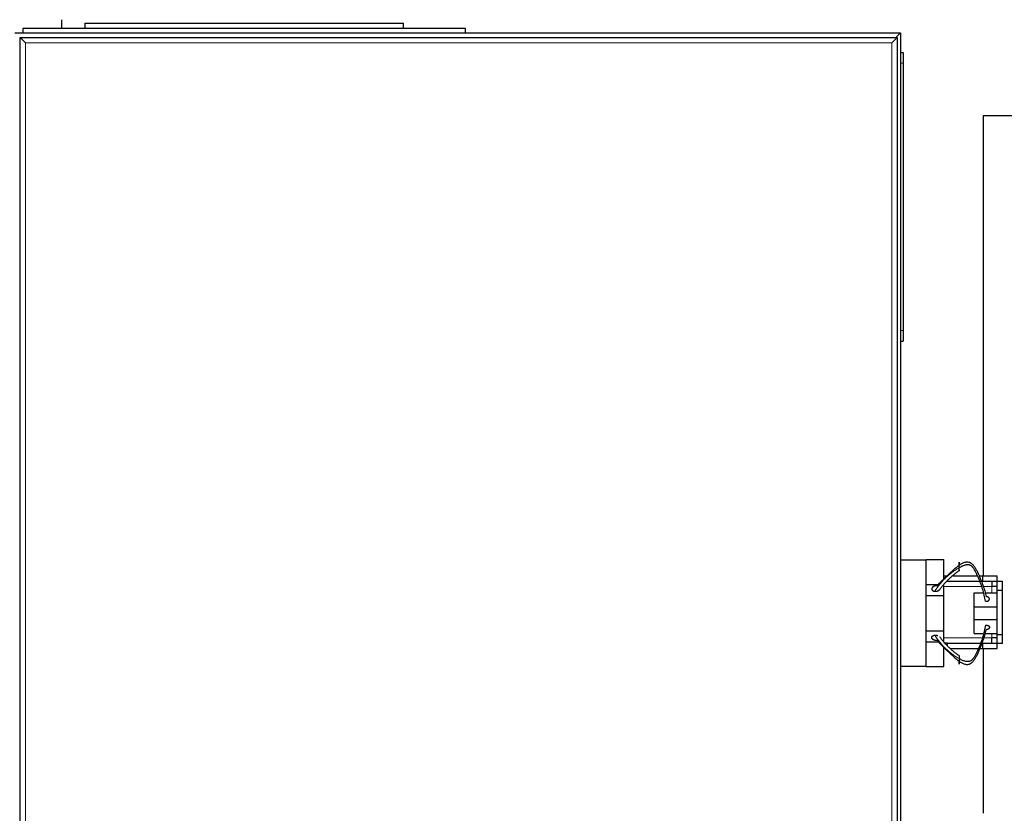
# Model space of a CAD drawing. Header units: inches. Extents: x 0 to 20790, y -12 to 14700.
# Tile 119 of 184: x 5818 to 6374, y 12227 to 12675. Entities that reach past the tile are written whole.
import ezdxf

# ---------------------------------------------------------------- set-up
doc = ezdxf.new("R2010")
doc.units = ezdxf.units.IN
doc.layers.add('1', color=7, linetype='Continuous', true_color=0xffffff)

msp = doc.modelspace()

# ---------------------------------------------------------------- linework, layer by layer
at = {"layer": '1', "color": 2, "linetype": 'Continuous', "lineweight": 25}
for p, q in [((5841.669, 12670.319), (5841.669, 12675.324)), ((5854.669, 12673.324), (5854.669, 12670.324)), ((5854.669, 12673.324), (6034.669, 12673.324)), ((6034.669, 12670.324), (6034.669, 12673.324)), ((5815.169, 12667.824), (6315.169, 12667.824)), ((5819.669, 12670.324), (5819.669, 12667.824)), ((6069.669, 12670.324), (5819.669, 12670.324)), ((6069.669, 12667.824), (6069.669, 12670.324)), ((6315.169, 12667.824), (6312.369, 12665.024)), ((6315.169, 12667.824), (6315.169, 11867.824)), ((5818.169, 12665.324), (6313.169, 12665.324)), ((5818.169, 12665.324), (5821.169, 12662.324)), ((5818.169, 11870.324), (5818.169, 12665.324)), ((6313.169, 12665.324), (6310.169, 12662.324)), ((6313.169, 12665.324), (6313.169, 11870.324)), ((6315.169, 12656.824), (6316.669, 12656.824)), ((6316.669, 12656.824), (6316.669, 12650.824)), ((6316.669, 12650.824), (6316.669, 12499.824)), ((6541.871, 12621.031), (6361.871, 12621.031)), ((6361.871, 12621.031), (6361.871, 12361.32)), ((6316.669, 12499.824), (6316.669, 12493.824)), ((6315.169, 12493.824), (6316.669, 12493.824)), ((6315.169, 12370.324), (6329.669, 12370.324)), ((6329.669, 12370.324), (6329.669, 12370.524)), ((6329.669, 12370.524), (6339.669, 12370.524)), ((6329.669, 12355.352), (6329.669, 12370.324)), ((6339.669, 12359.612), (6339.669, 12370.524)), ((6339.669, 12361.324), (6341.669, 12361.324)), ((6344.626, 12361.324), (6358.651, 12361.324)), ((6359.415, 12361.324), (6361.669, 12361.324)), ((6361.669, 12358.324), (6361.669, 12361.324)), ((6361.669, 12361.324), (6369.667, 12361.324)), ((6369.667, 12358.322), (6369.667, 12361.324)), ((6329.669, 12356.524), (6336.634, 12356.524)), ((6329.669, 12350.324), (6329.669, 12355.352)), ((6339.669, 12350.324), (6339.669, 12356.524)), ((6341.669, 12358.324), (6361.669, 12358.324)), ((6369.619, 12355.324), (6366.619, 12355.324)), ((6366.669, 12358.324), (6366.669, 12355.324)), ((6369.619, 12353.322), (6369.619, 12358.322)), ((6369.619, 12358.322), (6372.669, 12358.322)), ((6372.669, 12353.322), (6372.669, 12358.322)), ((6329.669, 12330.324), (6329.669, 12350.324)), ((6329.669, 12350.324), (6339.669, 12350.324)), ((6339.669, 12330.324), (6339.669, 12350.324)), ((6356.669, 12343.795), (6356.669, 12351.795)), ((6356.669, 12351.795), (6361.675, 12351.795)), ((6362.768, 12351.795), (6369.619, 12351.795)), ((6369.619, 12328.326), (6369.619, 12353.322)), ((6369.619, 12353.322), (6372.669, 12353.322)), ((6372.669, 12328.326), (6372.669, 12353.322)), ((6356.669, 12336.795), (6356.669, 12343.795)), ((6356.669, 12343.795), (6369.619, 12343.795)), ((6356.669, 12328.795), (6356.669, 12336.795)), ((6356.669, 12336.795), (6369.619, 12336.795)), ((6329.669, 12325.297), (6329.669, 12330.324)), ((6329.669, 12330.324), (6339.669, 12330.324)), ((6339.669, 12324.124), (6339.669, 12330.324)), ((6356.669, 12328.795), (6361.675, 12328.795)), ((6362.768, 12328.795), (6369.619, 12328.795)), ((6369.619, 12323.326), (6369.619, 12328.326)), ((6369.619, 12328.326), (6372.669, 12328.326)), ((6372.669, 12323.326), (6372.669, 12328.326)), ((6329.669, 12310.324), (6329.669, 12325.297)), ((6329.669, 12324.124), (6336.576, 12324.124)), ((6341.669, 12323.324), (6339.669, 12323.324)), ((6341.669, 12323.324), (6361.669, 12323.324)), ((6341.669, 12321.876), (6341.669, 12323.324)), ((6361.669, 12320.324), (6361.669, 12323.324)), ((6369.619, 12326.324), (6366.619, 12326.324)), ((6366.669, 12323.324), (6366.669, 12326.324)), ((6369.619, 12323.326), (6372.669, 12323.326)), ((6369.667, 12320.324), (6369.667, 12323.326)), ((6339.669, 12310.124), (6339.669, 12320.978)), ((6343.338, 12320.324), (6359.132, 12320.324)), ((6359.788, 12320.324), (6361.669, 12320.324)), ((6361.669, 12320.324), (6369.667, 12320.324)), ((6361.871, 12320.316), (6361.871, 12227.334)), ((6315.169, 12310.324), (6329.669, 12310.324)), ((6329.669, 12310.124), (6329.669, 12310.324)), ((6329.669, 12310.124), (6339.669, 12310.124))]:
    msp.add_line(p, q, dxfattribs=at)
at = {"layer": '1', "color": 110, "linetype": 'Continuous', "lineweight": 13}
for p, q in [((5817.969, 12665.024), (5817.969, 11870.624)), ((5818.17, 12665.024), (5817.969, 12665.024)), ((6310.169, 12662.324), (5821.169, 12662.324)), ((5821.169, 12662.324), (5821.169, 11873.324)), ((6310.169, 11873.324), (6310.169, 12662.324)), ((6315.169, 12650.824), (6316.669, 12650.824)), ((6315.169, 12499.824), (6316.669, 12499.824)), ((6339.667, 12355.324), (6360.615, 12355.324)), ((6361.524, 12355.324), (6366.619, 12355.324)), ((6366.619, 12351.795), (6366.619, 12355.324)), ((6366.619, 12326.324), (6366.619, 12328.795)), ((6360.93, 12326.324), (6339.667, 12326.324)), ((6366.619, 12326.324), (6361.899, 12326.324))]:
    msp.add_line(p, q, dxfattribs=at)
for points in [[(6348.169, 12365.887), (6347.44, 12365.511), (6346.086, 12364.674), (6344.169, 12363.291), (6342.305, 12361.803), (6340.513, 12360.199), (6338.816, 12358.473), (6336.734, 12356.037), (6335.341, 12354.061), (6334.489, 12352.68)], [(6348.169, 12314.702), (6347.44, 12315.078), (6346.086, 12315.916), (6344.169, 12317.299), (6342.305, 12318.787), (6340.513, 12320.391), (6338.816, 12322.117), (6336.734, 12324.553), (6335.341, 12326.528), (6334.489, 12327.909)]]:
    msp.add_open_spline(points, degree=3, knots=[0, 0, 0, 0, 0.125, 0.25, 0.375, 0.5, 0.625, 0.75, 1, 1, 1, 1], dxfattribs=at)
at = {"layer": '1', "color": 2, "linetype": 'Continuous', "lineweight": 25}
for points, degree, knots in [([(6335.846, 12355.723), (6336.732, 12356.738), (6338.133, 12358.246), (6340.134, 12360.202), (6341.663, 12361.644), (6343.227, 12363.093), (6344.828, 12364.553), (6346.467, 12366.018), (6347.597, 12366.962), (6348.169, 12367.405)], 3, [0, 0, 0, 0, 0.25, 0.375, 0.5, 0.625, 0.75, 0.875, 1, 1, 1, 1]), ([(6348.169, 12367.405), (6348.66, 12367.759), (6349.674, 12368.416), (6351.066, 12368.996), (6352.235, 12369.229), (6353.149, 12369.266), (6353.937, 12369.082), (6354.527, 12368.828), (6354.932, 12368.588), (6355.301, 12368.316), (6355.754, 12367.918), (6356.467, 12367.151), (6357.301, 12365.916), (6358.15, 12364.357), (6358.915, 12362.766), (6359.641, 12361.161), (6360.564, 12359), (6361.638, 12356.278), (6362.716, 12352.968), (6363.284, 12350.744), (6363.529, 12349.633)], 3, [0, 0, 0, 0, 0.0625, 0.125, 0.15625, 0.1875, 0.21875, 0.234375, 0.25, 0.265625, 0.28125, 0.3125, 0.375, 0.4375, 0.5, 0.5625, 0.625, 0.75, 0.875, 1, 1, 1, 1]), ([(6348.169, 12365.887), (6348.169, 12366.02), (6348.169, 12366.294), (6348.169, 12366.642), (6348.169, 12367.007), (6348.169, 12367.376), (6348.169, 12367.678), (6348.169, 12367.916), (6348.169, 12368.089), (6348.169, 12368.252), (6348.169, 12368.45), (6348.169, 12368.652), (6348.169, 12368.768), (6348.169, 12368.863), (6348.169, 12368.946), (6348.169, 12369.033), (6348.169, 12369.062), (6348.169, 12369.068), (6348.169, 12369.054), (6348.169, 12369.004), (6348.169, 12368.959), (6348.169, 12368.897), (6348.169, 12368.82), (6348.169, 12368.649), (6348.169, 12368.426), (6348.169, 12368.175), (6348.169, 12367.892), (6348.169, 12367.581), (6348.169, 12367.405)], 5, [0, 0, 0, 0, 0, 0, 0.1042545, 0.2083296, 0.25, 0.25, 0.25, 0.3128199, 0.375, 0.375, 0.375, 0.4171102, 0.5, 0.5, 0.5, 0.5210512, 0.625, 0.625, 0.625, 0.6251827, 0.7291347, 0.75, 0.75, 0.75, 0.8639149, 1, 1, 1, 1, 1, 1]), ([(6363.11, 12347.012), (6362.93, 12348.169), (6362.478, 12350.474), (6361.549, 12353.897), (6360.579, 12356.712), (6359.723, 12358.943), (6359.037, 12360.609), (6358.305, 12362.265), (6357.482, 12363.899), (6356.67, 12365.232), (6355.977, 12366.113), (6355.535, 12366.589), (6355.173, 12366.92), (6354.772, 12367.206), (6354.178, 12367.485), (6353.372, 12367.658), (6352.416, 12367.585), (6351.182, 12367.334), (6349.721, 12366.783), (6348.675, 12366.196), (6348.169, 12365.887)], 3, [0, 0, 0, 0, 0.125, 0.25, 0.375, 0.4375, 0.5, 0.5625, 0.625, 0.6875, 0.71875, 0.734375, 0.75, 0.765625, 0.78125, 0.8125, 0.84375, 0.875, 0.9375, 1, 1, 1, 1]), ([(6348.169, 12364.804), (6348.169, 12364.796), (6348.169, 12364.728), (6348.169, 12364.661), (6348.169, 12364.6), (6348.169, 12364.543), (6348.169, 12364.459), (6348.169, 12364.411), (6348.169, 12364.371), (6348.169, 12364.338), (6348.169, 12364.272), (6348.169, 12364.234), (6348.169, 12364.225), (6348.169, 12364.237), (6348.169, 12364.283), (6348.169, 12364.34), (6348.169, 12364.401), (6348.169, 12364.475), (6348.169, 12364.637), (6348.169, 12364.885), (6348.169, 12365.128), (6348.169, 12365.405), (6348.169, 12365.709), (6348.169, 12365.887)], 5, [0, 0, 0, 0, 0, 0, 0.010717, 0.095745, 0.0999775, 0.0999775, 0.0999775, 0.1770743, 0.19998, 0.19998, 0.19998, 0.3436825, 0.399985, 0.399985, 0.399985, 0.5100855, 0.59999, 0.59999, 0.59999, 0.7753252, 1, 1, 1, 1, 1, 1]), ([(6335.846, 12355.723), (6335.659, 12355.744), (6335.31, 12355.759), (6334.96, 12355.732), (6334.62, 12355.664), (6334.273, 12355.552), (6333.979, 12355.435), (6333.832, 12355.365), (6333.693, 12355.288), (6333.562, 12355.202), (6333.359, 12355.049), (6333.245, 12354.95), (6333.143, 12354.844), (6333.056, 12354.732), (6332.938, 12354.534), (6332.872, 12354.389), (6332.833, 12354.26), (6332.813, 12354.129), (6332.813, 12353.933), (6332.836, 12353.76), (6332.873, 12353.632), (6332.931, 12353.51), (6333.035, 12353.359), (6333.194, 12353.182), (6333.43, 12352.993), (6333.728, 12352.845), (6334.06, 12352.744), (6334.346, 12352.696), (6334.489, 12352.68)], 5, [0, 0, 0, 0, 0, 0, 0.1360851, 0.25, 0.25, 0.25, 0.2708653, 0.3748173, 0.375, 0.375, 0.375, 0.4789488, 0.5, 0.5, 0.5, 0.5828898, 0.625, 0.625, 0.625, 0.6871801, 0.75, 0.75, 0.75, 0.7916704, 0.8957455, 1, 1, 1, 1, 1, 1]), ([(6334.489, 12352.68), (6334.682, 12352.66), (6335.029, 12352.648), (6335.378, 12352.679), (6335.718, 12352.748), (6336.109, 12352.877), (6336.394, 12352.998), (6336.539, 12353.07), (6336.676, 12353.151), (6336.839, 12353.263), (6337.011, 12353.399), (6337.109, 12353.489), (6337.197, 12353.583), (6337.275, 12353.683), (6337.322, 12353.754)], 5, [0, 0, 0, 0, 0, 0, 0.2888057, 0.5141884, 0.5141884, 0.5141884, 0.6297551, 0.7712826, 0.7712826, 0.7712826, 0.843656, 1, 1, 1, 1, 1, 1]), ([(6363.11, 12347.012), (6363.242, 12347), (6363.51, 12346.991), (6363.833, 12347.016), (6364.143, 12347.08), (6364.423, 12347.182), (6364.637, 12347.284), (6364.835, 12347.399), (6365.042, 12347.558), (6365.199, 12347.744), (6365.297, 12347.944), (6365.339, 12348.114), (6365.358, 12348.286), (6365.349, 12348.476), (6365.282, 12348.681), (6365.158, 12348.876), (6365, 12349.037), (6364.813, 12349.193), (6364.572, 12349.356), (6364.307, 12349.478), (6364.013, 12349.567), (6363.701, 12349.618), (6363.529, 12349.633)], 5, [0, 0, 0, 0, 0, 0, 0.1042545, 0.2083296, 0.25, 0.25, 0.25, 0.3128199, 0.4171102, 0.5, 0.5, 0.5, 0.5210512, 0.6251827, 0.7291347, 0.75, 0.75, 0.75, 0.8639149, 1, 1, 1, 1, 1, 1]), ([(6363.11, 12333.577), (6362.93, 12332.421), (6362.478, 12330.116), (6361.549, 12326.693), (6360.579, 12323.878), (6359.723, 12321.646), (6359.037, 12319.981), (6358.305, 12318.325), (6357.482, 12316.69), (6356.67, 12315.358), (6355.977, 12314.477), (6355.535, 12314.001), (6355.173, 12313.67), (6354.772, 12313.384), (6354.178, 12313.105), (6353.372, 12312.932), (6352.416, 12313.005), (6351.182, 12313.256), (6349.721, 12313.807), (6348.675, 12314.394), (6348.169, 12314.702)], 3, [0, 0, 0, 0, 0.125, 0.25, 0.375, 0.4375, 0.5, 0.5625, 0.625, 0.6875, 0.71875, 0.734375, 0.75, 0.765625, 0.78125, 0.8125, 0.84375, 0.875, 0.9375, 1, 1, 1, 1]), ([(6335.846, 12324.867), (6335.633, 12324.842), (6335.305, 12324.845), (6335.088, 12324.861), (6334.874, 12324.888), (6334.663, 12324.929), (6334.456, 12324.981), (6334.256, 12325.044), (6334.062, 12325.119), (6333.877, 12325.204), (6333.701, 12325.299), (6333.537, 12325.405), (6333.383, 12325.52), (6333.244, 12325.644), (6333.121, 12325.778), (6333.016, 12325.919), (6332.931, 12326.068), (6332.868, 12326.226), (6332.828, 12326.387), (6332.811, 12326.551), (6332.82, 12326.714), (6332.846, 12326.84), (6332.871, 12326.919), (6332.901, 12326.997), (6332.938, 12327.073), (6332.98, 12327.146), (6333.03, 12327.217), (6333.108, 12327.314), (6333.243, 12327.439), (6333.399, 12327.551), (6333.572, 12327.649), (6333.76, 12327.734), (6333.96, 12327.804), (6334.168, 12327.859), (6334.328, 12327.888), (6334.435, 12327.903), (6334.489, 12327.909)], 2, [0, 0, 0, 0.0625, 0.09375, 0.125, 0.15625, 0.1875, 0.21875, 0.25, 0.28125, 0.3125, 0.34375, 0.375, 0.40625, 0.4375, 0.46875, 0.5, 0.53125, 0.5625, 0.59375, 0.625, 0.65625, 0.6741071, 0.6875, 0.7053571, 0.71875, 0.7366071, 0.75, 0.78125, 0.8125, 0.84375, 0.875, 0.90625, 0.9375, 0.96875, 0.984375, 1, 1, 1]), ([(6334.489, 12327.909), (6334.701, 12327.932), (6335.029, 12327.926), (6335.245, 12327.909), (6335.459, 12327.88), (6335.67, 12327.839), (6335.876, 12327.786), (6336.076, 12327.722), (6336.173, 12327.685), (6336.173, 12327.685)], 2, [0, 0, 0, 0.2499844, 0.3749766, 0.4999688, 0.6249609, 0.7499531, 0.8749453, 0.9999375, 1, 1, 1]), ([(6348.169, 12313.185), (6348.66, 12312.831), (6349.674, 12312.174), (6351.066, 12311.594), (6352.235, 12311.36), (6353.149, 12311.324), (6353.937, 12311.508), (6354.527, 12311.762), (6354.932, 12312.002), (6355.301, 12312.274), (6355.754, 12312.672), (6356.467, 12313.439), (6357.301, 12314.674), (6358.15, 12316.233), (6358.915, 12317.824), (6359.641, 12319.429), (6360.564, 12321.59), (6361.638, 12324.312), (6362.716, 12327.621), (6363.284, 12329.846), (6363.529, 12330.957)], 3, [0, 0, 0, 0, 0.0625, 0.125, 0.15625, 0.1875, 0.21875, 0.234375, 0.25, 0.265625, 0.28125, 0.3125, 0.375, 0.4375, 0.5, 0.5625, 0.625, 0.75, 0.875, 1, 1, 1, 1]), ([(6335.846, 12324.867), (6336.732, 12323.852), (6338.133, 12322.344), (6340.134, 12320.388), (6341.663, 12318.946), (6343.227, 12317.497), (6344.828, 12316.037), (6346.467, 12314.572), (6347.597, 12313.628), (6348.169, 12313.185)], 3, [0, 0, 0, 0, 0.25, 0.375, 0.5, 0.625, 0.75, 0.875, 1, 1, 1, 1]), ([(6348.169, 12316.354), (6348.169, 12316.354), (6348.169, 12316.35), (6348.169, 12316.315), (6348.169, 12316.242), (6348.169, 12316.139), (6348.169, 12315.953), (6348.169, 12315.705), (6348.169, 12315.462), (6348.169, 12315.185), (6348.169, 12314.881), (6348.169, 12314.702)], 5, [0, 0, 0, 0, 0, 0, 0.0484454, 0.2897029, 0.4200499, 0.4200499, 0.4200499, 0.6742577, 1, 1, 1, 1, 1, 1]), ([(6348.169, 12314.702), (6348.169, 12314.57), (6348.169, 12314.296), (6348.169, 12313.948), (6348.169, 12313.583), (6348.169, 12313.214), (6348.169, 12312.912), (6348.169, 12312.614), (6348.169, 12312.272), (6348.169, 12311.975), (6348.169, 12311.763), (6348.169, 12311.644), (6348.169, 12311.557), (6348.169, 12311.504), (6348.169, 12311.529), (6348.169, 12311.629), (6348.169, 12311.77), (6348.169, 12311.941), (6348.169, 12312.164), (6348.169, 12312.415), (6348.169, 12312.698), (6348.169, 12313.009), (6348.169, 12313.185)], 5, [0, 0, 0, 0, 0, 0, 0.1042545, 0.2083296, 0.25, 0.25, 0.25, 0.3128199, 0.4171102, 0.5, 0.5, 0.5, 0.5210512, 0.6251827, 0.7291347, 0.75, 0.75, 0.75, 0.8639149, 1, 1, 1, 1, 1, 1])]:
    msp.add_open_spline(points, degree=degree, knots=knots, dxfattribs=at)
for points, degree in [([(6337.275, 12353.688), (6341.844, 12359.851), (6348.169, 12364.236)], 2), ([(6361.669, 12358.324), (6369.619, 12358.324)], 1), ([(6363.11, 12333.578), (6363.508, 12333.614), (6364.304, 12333.476), (6364.923, 12333.155), (6365.308, 12332.684), (6365.38, 12332.17), (6365.138, 12331.663), (6364.634, 12331.256), (6363.923, 12330.991), (6363.529, 12330.957)], 2), ([(6348.169, 12316.353), (6341.844, 12320.738), (6337.275, 12326.902)], 2), ([(6361.669, 12323.324), (6369.619, 12323.324)], 1)]:
    msp.add_open_spline(points, degree=degree, dxfattribs=at)

doc.saveas('drawing.dxf')
